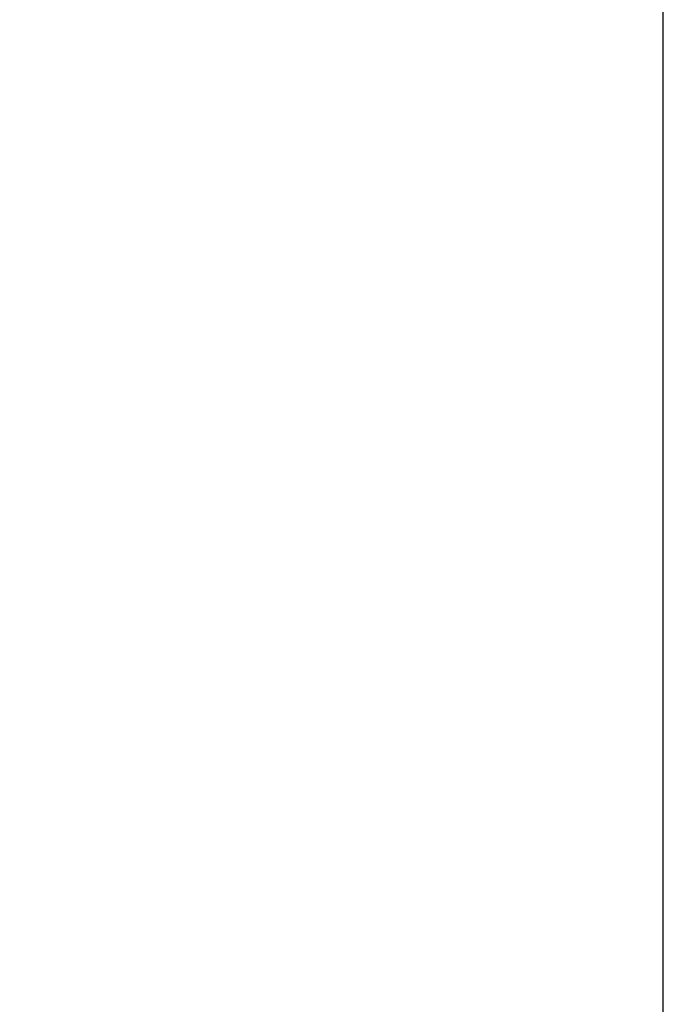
# Model space of a CAD drawing. Header units: millimetres. Extents: x -490 to 6690, y -115 to 132.
# Tile 68 of 256: x -329.47 to -323.25, y 18.39 to 27.9. Entities that reach past the tile are written whole.
import ezdxf

# ---------------------------------------------------------------- set-up
doc = ezdxf.new("R2010")
doc.units = ezdxf.units.MM
doc.layers.add('151', color=7, linetype='Continuous', true_color=0xffffff)

# ---------------------------------------------------------------- blocks, each defined once
blk = doc.blocks.new('UG_SURFACE_001')
at = {"layer": '151', "color": 252, "linetype": 'Continuous', "lineweight": 35}
for points in [[(490, -6.2, 2201.9999), (490, 113.2, 2201.9999), (-490, 113.2, 2201.9999), (-490, -6.2, 2201.9999)], [(-340, -6.2, 2052), (-340, 113.2, 2052), (340, 113.2, 2052), (340, -6.2, 2052)]]:
    blk.add_3dface(points, dxfattribs=at)

msp = doc.modelspace()

# ---------------------------------------------------------------- linework, layer by layer
at = {"layer": '151', "color": 253, "linetype": 'Continuous', "lineweight": -3}
for p, q in [((-323.25, -10, 2030.25), (-323.25, 111.75, 2030.25)), ((-323.25, -10, -8), (-323.25, 111.75, -8)), ((-323.25, -10, 2030.25), (-323.25, 111.75, 2030.25))]:
    msp.add_line(p, q, dxfattribs=at)

# ---------------------------------------------------------------- block references
msp.add_blockref('UG_SURFACE_001', (0, 0), dxfattribs=at)

doc.saveas('drawing.dxf')
